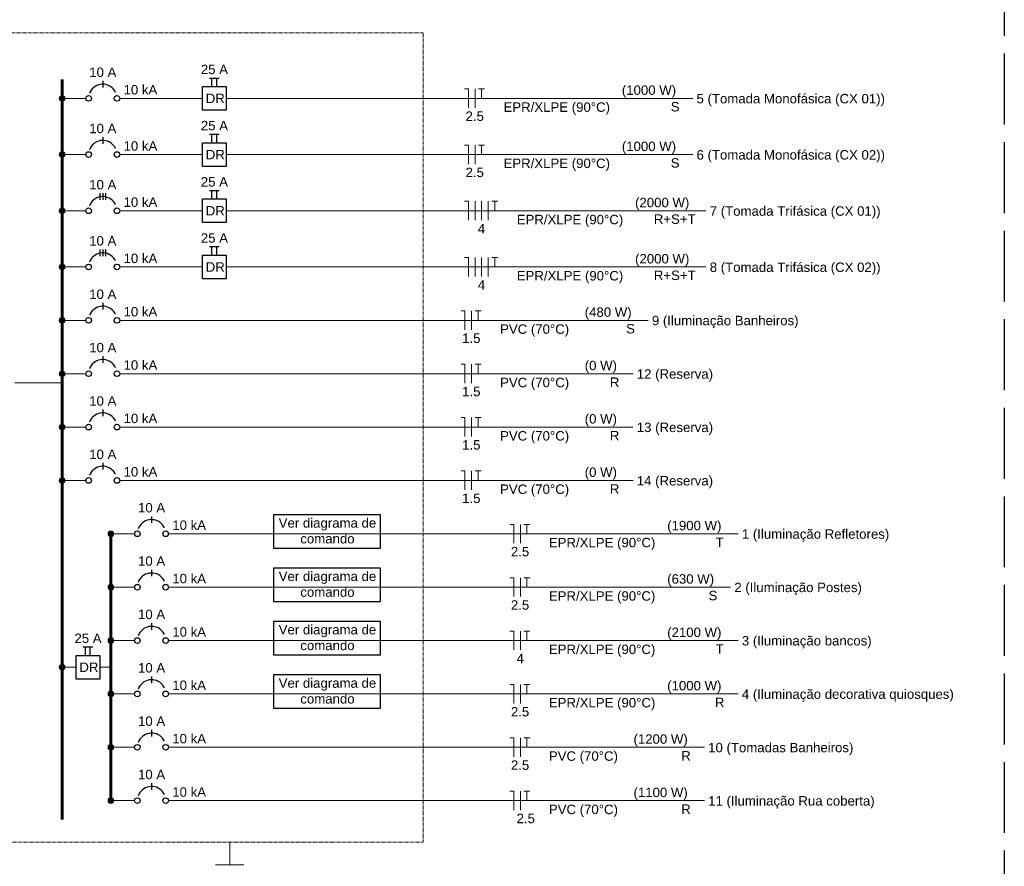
# Paper-space layout '009.DiagramasUnifilares.R00' of a CAD drawing. Header units: millimetres. Extents: x -8768 to 2147, y 15 to 4218.
# Tile 3 of 8: x 1287 to 1495, y 160 to 339. Entities that reach past the tile are written whole.
import ezdxf

# ---------------------------------------------------------------- set-up
doc = ezdxf.new("R2010")
doc.units = ezdxf.units.MM
doc.header["$LTSCALE"] = 0.5
doc.linetypes.add('ACAD_ISO02W100', pattern=[15, 12, -3])
doc.linetypes.add('JIS_02_1.2', pattern=[0.25, 0.125, -0.125])
for name, color, linetype, lineweight in [('DI-Barramento', 6, 'Continuous', 60), ('DI-Disjuntor', 1, 'Continuous', 25), ('DI-Fios', 7, 'Continuous', 15), ('DI-Linhas do diagrama', 7, 'Continuous', 15), ('DI-Pontilhado', 7, 'JIS_02_1.2', 9), ('DI-Textos do diagrama', 7, 'Continuous', 9)]:
    doc.layers.add(name, color=color, linetype=linetype, lineweight=lineweight)
doc.styles.add('arial', font='arial.ttf')
doc.styles.add('Calibri', font='arial.ttf')

psp = doc.layouts.new('009.DiagramasUnifilares.R00')

# ---------------------------------------------------------------- hatches: boundary and pattern name
at = {"layer": 'DI-Linhas do diagrama', "linetype": 'Continuous'}
for points in [[(1296.37, 322.24), (1296.36, 322.29), (1296.36, 322.34), (1296.35, 322.39), (1296.33, 322.44), (1296.31, 322.49), (1296.29, 322.54), (1296.26, 322.58), (1296.23, 322.62), (1296.19, 322.66), (1296.15, 322.7), (1296.11, 322.73), (1296.07, 322.76), (1296.02, 322.78), (1295.97, 322.8), (1295.92, 322.82), (1295.87, 322.83), (1295.82, 322.84), (1295.77, 322.84), (1295.71, 322.84), (1295.66, 322.83), (1295.61, 322.82), (1295.56, 322.8), (1295.51, 322.78), (1295.47, 322.76), (1295.42, 322.73), (1295.38, 322.7), (1295.34, 322.66), (1295.31, 322.62), (1295.28, 322.58), (1295.25, 322.54), (1295.22, 322.49), (1295.2, 322.44), (1295.19, 322.39), (1295.18, 322.34), (1295.17, 322.29), (1295.17, 322.24), (1295.17, 322.19), (1295.18, 322.13), (1295.19, 322.08), (1295.2, 322.03), (1295.22, 321.98), (1295.25, 321.94), (1295.28, 321.89), (1295.31, 321.85), (1295.34, 321.81), (1295.38, 321.78), (1295.42, 321.75), (1295.47, 321.72), (1295.51, 321.69), (1295.56, 321.67), (1295.61, 321.66), (1295.66, 321.65), (1295.71, 321.64), (1295.77, 321.64), (1295.82, 321.64), (1295.87, 321.65), (1295.92, 321.66), (1295.97, 321.67), (1296.02, 321.69), (1296.07, 321.72), (1296.11, 321.75), (1296.15, 321.78), (1296.19, 321.81), (1296.23, 321.85), (1296.26, 321.89), (1296.29, 321.94), (1296.31, 321.98), (1296.33, 322.03), (1296.35, 322.08), (1296.36, 322.13), (1296.36, 322.19)], [(1296.37, 310.34), (1296.36, 310.39), (1296.36, 310.44), (1296.35, 310.49), (1296.33, 310.54), (1296.31, 310.59), (1296.29, 310.64), (1296.26, 310.68), (1296.23, 310.72), (1296.19, 310.76), (1296.15, 310.8), (1296.11, 310.83), (1296.07, 310.86), (1296.02, 310.88), (1295.97, 310.9), (1295.92, 310.92), (1295.87, 310.93), (1295.82, 310.94), (1295.77, 310.94), (1295.71, 310.94), (1295.66, 310.93), (1295.61, 310.92), (1295.56, 310.9), (1295.51, 310.88), (1295.47, 310.86), (1295.42, 310.83), (1295.38, 310.8), (1295.34, 310.76), (1295.31, 310.72), (1295.28, 310.68), (1295.25, 310.64), (1295.22, 310.59), (1295.2, 310.54), (1295.19, 310.49), (1295.18, 310.44), (1295.17, 310.39), (1295.17, 310.34), (1295.17, 310.29), (1295.18, 310.23), (1295.19, 310.18), (1295.2, 310.13), (1295.22, 310.08), (1295.25, 310.04), (1295.28, 309.99), (1295.31, 309.95), (1295.34, 309.91), (1295.38, 309.88), (1295.42, 309.85), (1295.47, 309.82), (1295.51, 309.79), (1295.56, 309.77), (1295.61, 309.76), (1295.66, 309.75), (1295.71, 309.74), (1295.77, 309.74), (1295.82, 309.74), (1295.87, 309.75), (1295.92, 309.76), (1295.97, 309.77), (1296.02, 309.79), (1296.07, 309.82), (1296.11, 309.85), (1296.15, 309.88), (1296.19, 309.91), (1296.23, 309.95), (1296.26, 309.99), (1296.29, 310.04), (1296.31, 310.08), (1296.33, 310.13), (1296.35, 310.18), (1296.36, 310.23), (1296.36, 310.29)], [(1296.37, 298.44), (1296.36, 298.49), (1296.36, 298.54), (1296.35, 298.59), (1296.33, 298.64), (1296.31, 298.69), (1296.29, 298.74), (1296.26, 298.78), (1296.23, 298.82), (1296.19, 298.86), (1296.15, 298.9), (1296.11, 298.93), (1296.07, 298.96), (1296.02, 298.98), (1295.97, 299), (1295.92, 299.02), (1295.87, 299.03), (1295.82, 299.04), (1295.77, 299.04), (1295.71, 299.04), (1295.66, 299.03), (1295.61, 299.02), (1295.56, 299), (1295.51, 298.98), (1295.47, 298.96), (1295.42, 298.93), (1295.38, 298.9), (1295.34, 298.86), (1295.31, 298.82), (1295.28, 298.78), (1295.25, 298.74), (1295.22, 298.69), (1295.2, 298.64), (1295.19, 298.59), (1295.18, 298.54), (1295.17, 298.49), (1295.17, 298.44), (1295.17, 298.39), (1295.18, 298.33), (1295.19, 298.28), (1295.2, 298.23), (1295.22, 298.18), (1295.25, 298.14), (1295.28, 298.09), (1295.31, 298.05), (1295.34, 298.01), (1295.38, 297.98), (1295.42, 297.95), (1295.47, 297.92), (1295.51, 297.89), (1295.56, 297.87), (1295.61, 297.86), (1295.66, 297.85), (1295.71, 297.84), (1295.77, 297.84), (1295.82, 297.84), (1295.87, 297.85), (1295.92, 297.86), (1295.97, 297.87), (1296.02, 297.89), (1296.07, 297.92), (1296.11, 297.95), (1296.15, 297.98), (1296.19, 298.01), (1296.23, 298.05), (1296.26, 298.09), (1296.29, 298.14), (1296.31, 298.18), (1296.33, 298.23), (1296.35, 298.28), (1296.36, 298.33), (1296.36, 298.39)], [(1296.37, 286.54), (1296.36, 286.59), (1296.36, 286.64), (1296.35, 286.69), (1296.33, 286.74), (1296.31, 286.79), (1296.29, 286.84), (1296.26, 286.88), (1296.23, 286.92), (1296.19, 286.96), (1296.15, 287), (1296.11, 287.03), (1296.07, 287.06), (1296.02, 287.08), (1295.97, 287.1), (1295.92, 287.12), (1295.87, 287.13), (1295.82, 287.14), (1295.77, 287.14), (1295.71, 287.14), (1295.66, 287.13), (1295.61, 287.12), (1295.56, 287.1), (1295.51, 287.08), (1295.47, 287.06), (1295.42, 287.03), (1295.38, 287), (1295.34, 286.96), (1295.31, 286.92), (1295.28, 286.88), (1295.25, 286.84), (1295.22, 286.79), (1295.2, 286.74), (1295.19, 286.69), (1295.18, 286.64), (1295.17, 286.59), (1295.17, 286.54), (1295.17, 286.49), (1295.18, 286.43), (1295.19, 286.38), (1295.2, 286.33), (1295.22, 286.28), (1295.25, 286.24), (1295.28, 286.19), (1295.31, 286.15), (1295.34, 286.11), (1295.38, 286.08), (1295.42, 286.05), (1295.47, 286.02), (1295.51, 285.99), (1295.56, 285.97), (1295.61, 285.96), (1295.66, 285.95), (1295.71, 285.94), (1295.77, 285.94), (1295.82, 285.94), (1295.87, 285.95), (1295.92, 285.96), (1295.97, 285.97), (1296.02, 285.99), (1296.07, 286.02), (1296.11, 286.05), (1296.15, 286.08), (1296.19, 286.11), (1296.23, 286.15), (1296.26, 286.19), (1296.29, 286.24), (1296.31, 286.28), (1296.33, 286.33), (1296.35, 286.38), (1296.36, 286.43), (1296.36, 286.49)], [(1296.37, 275.24), (1296.36, 275.29), (1296.36, 275.34), (1296.35, 275.39), (1296.33, 275.44), (1296.31, 275.49), (1296.29, 275.54), (1296.26, 275.58), (1296.23, 275.62), (1296.19, 275.66), (1296.15, 275.7), (1296.11, 275.73), (1296.07, 275.76), (1296.02, 275.78), (1295.97, 275.8), (1295.92, 275.82), (1295.87, 275.83), (1295.82, 275.84), (1295.77, 275.84), (1295.71, 275.84), (1295.66, 275.83), (1295.61, 275.82), (1295.56, 275.8), (1295.51, 275.78), (1295.47, 275.76), (1295.42, 275.73), (1295.38, 275.7), (1295.34, 275.66), (1295.31, 275.62), (1295.28, 275.58), (1295.25, 275.54), (1295.22, 275.49), (1295.2, 275.44), (1295.19, 275.39), (1295.18, 275.34), (1295.17, 275.29), (1295.17, 275.24), (1295.17, 275.19), (1295.18, 275.13), (1295.19, 275.08), (1295.2, 275.03), (1295.22, 274.98), (1295.25, 274.94), (1295.28, 274.89), (1295.31, 274.85), (1295.34, 274.81), (1295.38, 274.78), (1295.42, 274.75), (1295.47, 274.72), (1295.51, 274.69), (1295.56, 274.67), (1295.61, 274.66), (1295.66, 274.65), (1295.71, 274.64), (1295.77, 274.64), (1295.82, 274.64), (1295.87, 274.65), (1295.92, 274.66), (1295.97, 274.67), (1296.02, 274.69), (1296.07, 274.72), (1296.11, 274.75), (1296.15, 274.78), (1296.19, 274.81), (1296.23, 274.85), (1296.26, 274.89), (1296.29, 274.94), (1296.31, 274.98), (1296.33, 275.03), (1296.35, 275.08), (1296.36, 275.13), (1296.36, 275.19)], [(1296.37, 263.94), (1296.36, 263.99), (1296.36, 264.04), (1296.35, 264.09), (1296.33, 264.14), (1296.31, 264.19), (1296.29, 264.24), (1296.26, 264.28), (1296.23, 264.32), (1296.19, 264.36), (1296.15, 264.4), (1296.11, 264.43), (1296.07, 264.46), (1296.02, 264.48), (1295.97, 264.5), (1295.92, 264.52), (1295.87, 264.53), (1295.82, 264.54), (1295.77, 264.54), (1295.71, 264.54), (1295.66, 264.53), (1295.61, 264.52), (1295.56, 264.5), (1295.51, 264.48), (1295.47, 264.46), (1295.42, 264.43), (1295.38, 264.4), (1295.34, 264.36), (1295.31, 264.32), (1295.28, 264.28), (1295.25, 264.24), (1295.22, 264.19), (1295.2, 264.14), (1295.19, 264.09), (1295.18, 264.04), (1295.17, 263.99), (1295.17, 263.94), (1295.17, 263.89), (1295.18, 263.83), (1295.19, 263.78), (1295.2, 263.73), (1295.22, 263.68), (1295.25, 263.64), (1295.28, 263.59), (1295.31, 263.55), (1295.34, 263.51), (1295.38, 263.48), (1295.42, 263.45), (1295.47, 263.42), (1295.51, 263.39), (1295.56, 263.37), (1295.61, 263.36), (1295.66, 263.35), (1295.71, 263.34), (1295.77, 263.34), (1295.82, 263.34), (1295.87, 263.35), (1295.92, 263.36), (1295.97, 263.37), (1296.02, 263.39), (1296.07, 263.42), (1296.11, 263.45), (1296.15, 263.48), (1296.19, 263.51), (1296.23, 263.55), (1296.26, 263.59), (1296.29, 263.64), (1296.31, 263.68), (1296.33, 263.73), (1296.35, 263.78), (1296.36, 263.83), (1296.36, 263.89)], [(1296.37, 252.64), (1296.36, 252.69), (1296.36, 252.74), (1296.35, 252.79), (1296.33, 252.84), (1296.31, 252.89), (1296.29, 252.94), (1296.26, 252.98), (1296.23, 253.02), (1296.19, 253.06), (1296.15, 253.1), (1296.11, 253.13), (1296.07, 253.16), (1296.02, 253.18), (1295.97, 253.2), (1295.92, 253.22), (1295.87, 253.23), (1295.82, 253.24), (1295.77, 253.24), (1295.71, 253.24), (1295.66, 253.23), (1295.61, 253.22), (1295.56, 253.2), (1295.51, 253.18), (1295.47, 253.16), (1295.42, 253.13), (1295.38, 253.1), (1295.34, 253.06), (1295.31, 253.02), (1295.28, 252.98), (1295.25, 252.94), (1295.22, 252.89), (1295.2, 252.84), (1295.19, 252.79), (1295.18, 252.74), (1295.17, 252.69), (1295.17, 252.64), (1295.17, 252.59), (1295.18, 252.53), (1295.19, 252.48), (1295.2, 252.43), (1295.22, 252.38), (1295.25, 252.34), (1295.28, 252.29), (1295.31, 252.25), (1295.34, 252.21), (1295.38, 252.18), (1295.42, 252.15), (1295.47, 252.12), (1295.51, 252.09), (1295.56, 252.07), (1295.61, 252.06), (1295.66, 252.05), (1295.71, 252.04), (1295.77, 252.04), (1295.82, 252.04), (1295.87, 252.05), (1295.92, 252.06), (1295.97, 252.07), (1296.02, 252.09), (1296.07, 252.12), (1296.11, 252.15), (1296.15, 252.18), (1296.19, 252.21), (1296.23, 252.25), (1296.26, 252.29), (1296.29, 252.34), (1296.31, 252.38), (1296.33, 252.43), (1296.35, 252.48), (1296.36, 252.53), (1296.36, 252.59)], [(1296.37, 241.34), (1296.36, 241.39), (1296.36, 241.44), (1296.35, 241.49), (1296.33, 241.54), (1296.31, 241.59), (1296.29, 241.64), (1296.26, 241.68), (1296.23, 241.72), (1296.19, 241.76), (1296.15, 241.8), (1296.11, 241.83), (1296.07, 241.86), (1296.02, 241.88), (1295.97, 241.9), (1295.92, 241.92), (1295.87, 241.93), (1295.82, 241.94), (1295.77, 241.94), (1295.71, 241.94), (1295.66, 241.93), (1295.61, 241.92), (1295.56, 241.9), (1295.51, 241.88), (1295.47, 241.86), (1295.42, 241.83), (1295.38, 241.8), (1295.34, 241.76), (1295.31, 241.72), (1295.28, 241.68), (1295.25, 241.64), (1295.22, 241.59), (1295.2, 241.54), (1295.19, 241.49), (1295.18, 241.44), (1295.17, 241.39), (1295.17, 241.34), (1295.17, 241.29), (1295.18, 241.23), (1295.19, 241.18), (1295.2, 241.13), (1295.22, 241.08), (1295.25, 241.04), (1295.28, 240.99), (1295.31, 240.95), (1295.34, 240.91), (1295.38, 240.88), (1295.42, 240.85), (1295.47, 240.82), (1295.51, 240.79), (1295.56, 240.77), (1295.61, 240.76), (1295.66, 240.75), (1295.71, 240.74), (1295.77, 240.74), (1295.82, 240.74), (1295.87, 240.75), (1295.92, 240.76), (1295.97, 240.77), (1296.02, 240.79), (1296.07, 240.82), (1296.11, 240.85), (1296.15, 240.88), (1296.19, 240.91), (1296.23, 240.95), (1296.26, 240.99), (1296.29, 241.04), (1296.31, 241.08), (1296.33, 241.13), (1296.35, 241.18), (1296.36, 241.23), (1296.36, 241.29)], [(1306.69, 230.04), (1306.69, 230.09), (1306.69, 230.14), (1306.67, 230.19), (1306.66, 230.24), (1306.64, 230.29), (1306.61, 230.34), (1306.59, 230.38), (1306.55, 230.42), (1306.52, 230.46), (1306.48, 230.5), (1306.44, 230.53), (1306.39, 230.56), (1306.35, 230.58), (1306.3, 230.6), (1306.25, 230.62), (1306.2, 230.63), (1306.15, 230.64), (1306.09, 230.64), (1306.04, 230.64), (1305.99, 230.63), (1305.94, 230.62), (1305.89, 230.6), (1305.84, 230.58), (1305.79, 230.56), (1305.75, 230.53), (1305.71, 230.5), (1305.67, 230.46), (1305.63, 230.42), (1305.6, 230.38), (1305.57, 230.34), (1305.55, 230.29), (1305.53, 230.24), (1305.51, 230.19), (1305.5, 230.14), (1305.5, 230.09), (1305.49, 230.04), (1305.5, 229.99), (1305.5, 229.93), (1305.51, 229.88), (1305.53, 229.83), (1305.55, 229.78), (1305.57, 229.74), (1305.6, 229.69), (1305.63, 229.65), (1305.67, 229.61), (1305.71, 229.58), (1305.75, 229.55), (1305.79, 229.52), (1305.84, 229.49), (1305.89, 229.47), (1305.94, 229.46), (1305.99, 229.45), (1306.04, 229.44), (1306.09, 229.44), (1306.15, 229.44), (1306.2, 229.45), (1306.25, 229.46), (1306.3, 229.47), (1306.35, 229.49), (1306.39, 229.52), (1306.44, 229.55), (1306.48, 229.58), (1306.52, 229.61), (1306.55, 229.65), (1306.59, 229.69), (1306.61, 229.74), (1306.64, 229.78), (1306.66, 229.83), (1306.67, 229.88), (1306.69, 229.93), (1306.69, 229.99)], [(1306.69, 218.74), (1306.69, 218.79), (1306.69, 218.84), (1306.67, 218.89), (1306.66, 218.94), (1306.64, 218.99), (1306.61, 219.04), (1306.59, 219.08), (1306.55, 219.12), (1306.52, 219.16), (1306.48, 219.2), (1306.44, 219.23), (1306.39, 219.26), (1306.35, 219.28), (1306.3, 219.3), (1306.25, 219.32), (1306.2, 219.33), (1306.15, 219.34), (1306.09, 219.34), (1306.04, 219.34), (1305.99, 219.33), (1305.94, 219.32), (1305.89, 219.3), (1305.84, 219.28), (1305.79, 219.26), (1305.75, 219.23), (1305.71, 219.2), (1305.67, 219.16), (1305.63, 219.12), (1305.6, 219.08), (1305.57, 219.04), (1305.55, 218.99), (1305.53, 218.94), (1305.51, 218.89), (1305.5, 218.84), (1305.5, 218.79), (1305.49, 218.74), (1305.5, 218.69), (1305.5, 218.63), (1305.51, 218.58), (1305.53, 218.53), (1305.55, 218.48), (1305.57, 218.44), (1305.6, 218.39), (1305.63, 218.35), (1305.67, 218.31), (1305.71, 218.28), (1305.75, 218.25), (1305.79, 218.22), (1305.84, 218.19), (1305.89, 218.17), (1305.94, 218.16), (1305.99, 218.15), (1306.04, 218.14), (1306.09, 218.14), (1306.15, 218.14), (1306.2, 218.15), (1306.25, 218.16), (1306.3, 218.17), (1306.35, 218.19), (1306.39, 218.22), (1306.44, 218.25), (1306.48, 218.28), (1306.52, 218.31), (1306.55, 218.35), (1306.59, 218.39), (1306.61, 218.44), (1306.64, 218.48), (1306.66, 218.53), (1306.67, 218.58), (1306.69, 218.63), (1306.69, 218.69)], [(1306.69, 207.44), (1306.69, 207.49), (1306.69, 207.54), (1306.67, 207.59), (1306.66, 207.64), (1306.64, 207.69), (1306.61, 207.74), (1306.59, 207.78), (1306.55, 207.82), (1306.52, 207.86), (1306.48, 207.9), (1306.44, 207.93), (1306.39, 207.96), (1306.35, 207.98), (1306.3, 208), (1306.25, 208.02), (1306.2, 208.03), (1306.15, 208.04), (1306.09, 208.04), (1306.04, 208.04), (1305.99, 208.03), (1305.94, 208.02), (1305.89, 208), (1305.84, 207.98), (1305.79, 207.96), (1305.75, 207.93), (1305.71, 207.9), (1305.67, 207.86), (1305.63, 207.82), (1305.6, 207.78), (1305.57, 207.74), (1305.55, 207.69), (1305.53, 207.64), (1305.51, 207.59), (1305.5, 207.54), (1305.5, 207.49), (1305.49, 207.44), (1305.5, 207.39), (1305.5, 207.33), (1305.51, 207.28), (1305.53, 207.23), (1305.55, 207.18), (1305.57, 207.14), (1305.6, 207.09), (1305.63, 207.05), (1305.67, 207.01), (1305.71, 206.98), (1305.75, 206.95), (1305.79, 206.92), (1305.84, 206.89), (1305.89, 206.87), (1305.94, 206.86), (1305.99, 206.85), (1306.04, 206.84), (1306.09, 206.84), (1306.15, 206.84), (1306.2, 206.85), (1306.25, 206.86), (1306.3, 206.87), (1306.35, 206.89), (1306.39, 206.92), (1306.44, 206.95), (1306.48, 206.98), (1306.52, 207.01), (1306.55, 207.05), (1306.59, 207.09), (1306.61, 207.14), (1306.64, 207.18), (1306.66, 207.23), (1306.67, 207.28), (1306.69, 207.33), (1306.69, 207.39)], [(1296.37, 201.79), (1296.36, 201.84), (1296.36, 201.89), (1296.35, 201.94), (1296.33, 201.99), (1296.31, 202.04), (1296.29, 202.09), (1296.26, 202.13), (1296.23, 202.17), (1296.19, 202.21), (1296.15, 202.25), (1296.11, 202.28), (1296.07, 202.31), (1296.02, 202.33), (1295.97, 202.35), (1295.92, 202.37), (1295.87, 202.38), (1295.82, 202.39), (1295.77, 202.39), (1295.71, 202.39), (1295.66, 202.38), (1295.61, 202.37), (1295.56, 202.35), (1295.51, 202.33), (1295.47, 202.31), (1295.42, 202.28), (1295.38, 202.25), (1295.34, 202.21), (1295.31, 202.17), (1295.28, 202.13), (1295.25, 202.09), (1295.22, 202.04), (1295.2, 201.99), (1295.19, 201.94), (1295.18, 201.89), (1295.17, 201.84), (1295.17, 201.79), (1295.17, 201.74), (1295.18, 201.68), (1295.19, 201.63), (1295.2, 201.58), (1295.22, 201.53), (1295.25, 201.49), (1295.28, 201.44), (1295.31, 201.4), (1295.34, 201.36), (1295.38, 201.33), (1295.42, 201.3), (1295.47, 201.27), (1295.51, 201.24), (1295.56, 201.22), (1295.61, 201.21), (1295.66, 201.2), (1295.71, 201.19), (1295.77, 201.19), (1295.82, 201.19), (1295.87, 201.2), (1295.92, 201.21), (1295.97, 201.22), (1296.02, 201.24), (1296.07, 201.27), (1296.11, 201.3), (1296.15, 201.33), (1296.19, 201.36), (1296.23, 201.4), (1296.26, 201.44), (1296.29, 201.49), (1296.31, 201.53), (1296.33, 201.58), (1296.35, 201.63), (1296.36, 201.68), (1296.36, 201.74)], [(1306.69, 196.14), (1306.69, 196.19), (1306.69, 196.24), (1306.67, 196.29), (1306.66, 196.34), (1306.64, 196.39), (1306.61, 196.44), (1306.59, 196.48), (1306.55, 196.52), (1306.52, 196.56), (1306.48, 196.6), (1306.44, 196.63), (1306.39, 196.66), (1306.35, 196.68), (1306.3, 196.7), (1306.25, 196.72), (1306.2, 196.73), (1306.15, 196.74), (1306.09, 196.74), (1306.04, 196.74), (1305.99, 196.73), (1305.94, 196.72), (1305.89, 196.7), (1305.84, 196.68), (1305.79, 196.66), (1305.75, 196.63), (1305.71, 196.6), (1305.67, 196.56), (1305.63, 196.52), (1305.6, 196.48), (1305.57, 196.44), (1305.55, 196.39), (1305.53, 196.34), (1305.51, 196.29), (1305.5, 196.24), (1305.5, 196.19), (1305.49, 196.14), (1305.5, 196.09), (1305.5, 196.03), (1305.51, 195.98), (1305.53, 195.93), (1305.55, 195.88), (1305.57, 195.84), (1305.6, 195.79), (1305.63, 195.75), (1305.67, 195.71), (1305.71, 195.68), (1305.75, 195.65), (1305.79, 195.62), (1305.84, 195.59), (1305.89, 195.57), (1305.94, 195.56), (1305.99, 195.55), (1306.04, 195.54), (1306.09, 195.54), (1306.15, 195.54), (1306.2, 195.55), (1306.25, 195.56), (1306.3, 195.57), (1306.35, 195.59), (1306.39, 195.62), (1306.44, 195.65), (1306.48, 195.68), (1306.52, 195.71), (1306.55, 195.75), (1306.59, 195.79), (1306.61, 195.84), (1306.64, 195.88), (1306.66, 195.93), (1306.67, 195.98), (1306.69, 196.03), (1306.69, 196.09)], [(1306.69, 184.84), (1306.69, 184.89), (1306.69, 184.94), (1306.67, 184.99), (1306.66, 185.04), (1306.64, 185.09), (1306.61, 185.14), (1306.59, 185.18), (1306.55, 185.22), (1306.52, 185.26), (1306.48, 185.3), (1306.44, 185.33), (1306.39, 185.36), (1306.35, 185.38), (1306.3, 185.4), (1306.25, 185.42), (1306.2, 185.43), (1306.15, 185.44), (1306.09, 185.44), (1306.04, 185.44), (1305.99, 185.43), (1305.94, 185.42), (1305.89, 185.4), (1305.84, 185.38), (1305.79, 185.36), (1305.75, 185.33), (1305.71, 185.3), (1305.67, 185.26), (1305.63, 185.22), (1305.6, 185.18), (1305.57, 185.14), (1305.55, 185.09), (1305.53, 185.04), (1305.51, 184.99), (1305.5, 184.94), (1305.5, 184.89), (1305.49, 184.84), (1305.5, 184.79), (1305.5, 184.73), (1305.51, 184.68), (1305.53, 184.63), (1305.55, 184.58), (1305.57, 184.54), (1305.6, 184.49), (1305.63, 184.45), (1305.67, 184.41), (1305.71, 184.38), (1305.75, 184.35), (1305.79, 184.32), (1305.84, 184.29), (1305.89, 184.27), (1305.94, 184.26), (1305.99, 184.25), (1306.04, 184.24), (1306.09, 184.24), (1306.15, 184.24), (1306.2, 184.25), (1306.25, 184.26), (1306.3, 184.27), (1306.35, 184.29), (1306.39, 184.32), (1306.44, 184.35), (1306.48, 184.38), (1306.52, 184.41), (1306.55, 184.45), (1306.59, 184.49), (1306.61, 184.54), (1306.64, 184.58), (1306.66, 184.63), (1306.67, 184.68), (1306.69, 184.73), (1306.69, 184.79)], [(1306.69, 173.54), (1306.69, 173.59), (1306.69, 173.64), (1306.67, 173.69), (1306.66, 173.74), (1306.64, 173.79), (1306.61, 173.84), (1306.59, 173.88), (1306.55, 173.92), (1306.52, 173.96), (1306.48, 174), (1306.44, 174.03), (1306.39, 174.06), (1306.35, 174.08), (1306.3, 174.1), (1306.25, 174.12), (1306.2, 174.13), (1306.15, 174.14), (1306.09, 174.14), (1306.04, 174.14), (1305.99, 174.13), (1305.94, 174.12), (1305.89, 174.1), (1305.84, 174.08), (1305.79, 174.06), (1305.75, 174.03), (1305.71, 174), (1305.67, 173.96), (1305.63, 173.92), (1305.6, 173.88), (1305.57, 173.84), (1305.55, 173.79), (1305.53, 173.74), (1305.51, 173.69), (1305.5, 173.64), (1305.5, 173.59), (1305.49, 173.54), (1305.5, 173.49), (1305.5, 173.43), (1305.51, 173.38), (1305.53, 173.33), (1305.55, 173.28), (1305.57, 173.24), (1305.6, 173.19), (1305.63, 173.15), (1305.67, 173.11), (1305.71, 173.08), (1305.75, 173.05), (1305.79, 173.02), (1305.84, 172.99), (1305.89, 172.97), (1305.94, 172.96), (1305.99, 172.95), (1306.04, 172.94), (1306.09, 172.94), (1306.15, 172.94), (1306.2, 172.95), (1306.25, 172.96), (1306.3, 172.97), (1306.35, 172.99), (1306.39, 173.02), (1306.44, 173.05), (1306.48, 173.08), (1306.52, 173.11), (1306.55, 173.15), (1306.59, 173.19), (1306.61, 173.24), (1306.64, 173.28), (1306.66, 173.33), (1306.67, 173.38), (1306.69, 173.43), (1306.69, 173.49)]]:
    psp.add_hatch(color=9, dxfattribs=at).paths.add_polyline_path(points)

# ---------------------------------------------------------------- linework, layer by layer
at = {"linetype": 'ACAD_ISO02W100', "ltscale": 2.5}
psp.add_line((1495.25, 425.46), (1495.25, 25.46), dxfattribs=at)
at = {"color": 1}
for points in [[(1340.62, 234.15), (1363.13, 234.14), (1363.13, 226.93), (1340.62, 226.94)], [(1340.62, 222.85), (1363.13, 222.84), (1363.13, 215.63), (1340.62, 215.64)], [(1340.62, 211.55), (1363.13, 211.54), (1363.13, 204.33), (1340.62, 204.34)], [(1340.62, 200.25), (1363.13, 200.24), (1363.13, 193.03), (1340.62, 193.04)]]:
    psp.add_lwpolyline(points, close=True, dxfattribs=at)
at = {"layer": 'DI-Barramento'}
for p, q in [((1295.77, 326.24), (1295.77, 169.54)), ((1306.09, 230.04), (1306.09, 173.54))]:
    psp.add_line(p, q, dxfattribs=at)
at = {"layer": 'DI-Disjuntor'}
for p, q in [((1304.37, 325.94), (1304.37, 324.54)), ((1326.99, 326.54), (1328.99, 326.54)), ((1327.49, 324.74), (1327.49, 326.54)), ((1328.49, 324.74), (1328.49, 326.54)), ((1304.37, 314.04), (1304.37, 312.64)), ((1326.99, 314.64), (1328.99, 314.64)), ((1327.49, 312.84), (1327.49, 314.64)), ((1328.49, 312.84), (1328.49, 314.64)), ((1326.99, 302.74), (1328.99, 302.74)), ((1327.49, 300.94), (1327.49, 302.74)), ((1328.49, 300.94), (1328.49, 302.74)), ((1303.77, 302.14), (1303.77, 300.74)), ((1304.37, 302.14), (1304.37, 300.74)), ((1304.97, 302.14), (1304.97, 300.74)), ((1303.77, 290.24), (1303.77, 288.84)), ((1304.37, 290.24), (1304.37, 288.84)), ((1304.97, 290.24), (1304.97, 288.84)), ((1326.99, 290.84), (1328.99, 290.84)), ((1327.49, 289.04), (1327.49, 290.84)), ((1328.49, 289.04), (1328.49, 290.84)), ((1304.37, 278.94), (1304.37, 277.54)), ((1304.37, 267.64), (1304.37, 266.24)), ((1304.37, 256.34), (1304.37, 254.94)), ((1304.37, 245.04), (1304.37, 243.64)), ((1314.69, 233.74), (1314.69, 232.34)), ((1314.69, 222.44), (1314.69, 221.04)), ((1314.69, 211.14), (1314.69, 209.74)), ((1300.23, 206.09), (1302.23, 206.09)), ((1300.73, 204.29), (1300.73, 206.09)), ((1301.73, 204.29), (1301.73, 206.09)), ((1314.69, 199.84), (1314.69, 198.44)), ((1314.69, 188.54), (1314.69, 187.14)), ((1314.69, 177.24), (1314.69, 175.84))]:
    psp.add_line(p, q, dxfattribs=at)
for points in [[(1307.09, 323.51), (1306.9, 323.85), (1306.66, 324.17), (1306.39, 324.45), (1306.09, 324.7), (1305.75, 324.9), (1305.39, 325.06), (1305.02, 325.17), (1304.63, 325.23), (1304.24, 325.24), (1303.85, 325.19), (1303.46, 325.1), (1303.1, 324.96), (1302.75, 324.77), (1302.44, 324.54), (1302.15, 324.26), (1301.91, 323.96), (1301.71, 323.62), (1301.55, 323.26)], [(1325.49, 324.74), (1330.49, 324.74), (1330.49, 319.74), (1325.49, 319.74), (1325.49, 324.74)], [(1307.09, 311.61), (1306.9, 311.95), (1306.66, 312.27), (1306.39, 312.55), (1306.09, 312.8), (1305.75, 313), (1305.39, 313.16), (1305.02, 313.27), (1304.63, 313.33), (1304.24, 313.34), (1303.85, 313.29), (1303.46, 313.2), (1303.1, 313.06), (1302.75, 312.87), (1302.44, 312.64), (1302.15, 312.36), (1301.91, 312.06), (1301.71, 311.72), (1301.55, 311.36)], [(1325.49, 312.84), (1330.49, 312.84), (1330.49, 307.84), (1325.49, 307.84), (1325.49, 312.84)], [(1307.09, 299.71), (1306.9, 300.05), (1306.66, 300.37), (1306.39, 300.65), (1306.09, 300.9), (1305.75, 301.1), (1305.39, 301.26), (1305.02, 301.37), (1304.63, 301.43), (1304.24, 301.44), (1303.85, 301.39), (1303.46, 301.3), (1303.1, 301.16), (1302.75, 300.97), (1302.44, 300.74), (1302.15, 300.46), (1301.91, 300.16), (1301.71, 299.82), (1301.55, 299.46)], [(1325.49, 300.94), (1330.49, 300.94), (1330.49, 295.94), (1325.49, 295.94), (1325.49, 300.94)], [(1307.09, 287.81), (1306.9, 288.15), (1306.66, 288.47), (1306.39, 288.75), (1306.09, 289), (1305.75, 289.2), (1305.39, 289.36), (1305.02, 289.47), (1304.63, 289.53), (1304.24, 289.54), (1303.85, 289.49), (1303.46, 289.4), (1303.1, 289.26), (1302.75, 289.07), (1302.44, 288.84), (1302.15, 288.56), (1301.91, 288.26), (1301.71, 287.92), (1301.55, 287.56)], [(1325.49, 289.04), (1330.49, 289.04), (1330.49, 284.04), (1325.49, 284.04), (1325.49, 289.04)], [(1307.09, 276.51), (1306.9, 276.85), (1306.66, 277.17), (1306.39, 277.45), (1306.09, 277.7), (1305.75, 277.9), (1305.39, 278.06), (1305.02, 278.17), (1304.63, 278.23), (1304.24, 278.24), (1303.85, 278.19), (1303.46, 278.1), (1303.1, 277.96), (1302.75, 277.77), (1302.44, 277.54), (1302.15, 277.26), (1301.91, 276.96), (1301.71, 276.62), (1301.55, 276.26)], [(1307.09, 265.21), (1306.9, 265.55), (1306.66, 265.87), (1306.39, 266.15), (1306.09, 266.4), (1305.75, 266.6), (1305.39, 266.76), (1305.02, 266.87), (1304.63, 266.93), (1304.24, 266.94), (1303.85, 266.89), (1303.46, 266.8), (1303.1, 266.66), (1302.75, 266.47), (1302.44, 266.24), (1302.15, 265.96), (1301.91, 265.66), (1301.71, 265.32), (1301.55, 264.96)], [(1307.09, 253.91), (1306.9, 254.25), (1306.66, 254.57), (1306.39, 254.85), (1306.09, 255.1), (1305.75, 255.3), (1305.39, 255.46), (1305.02, 255.57), (1304.63, 255.63), (1304.24, 255.64), (1303.85, 255.59), (1303.46, 255.5), (1303.1, 255.36), (1302.75, 255.17), (1302.44, 254.94), (1302.15, 254.66), (1301.91, 254.36), (1301.71, 254.02), (1301.55, 253.66)], [(1307.09, 242.61), (1306.9, 242.95), (1306.66, 243.27), (1306.39, 243.55), (1306.09, 243.8), (1305.75, 244), (1305.39, 244.16), (1305.02, 244.27), (1304.63, 244.33), (1304.24, 244.34), (1303.85, 244.29), (1303.46, 244.2), (1303.1, 244.06), (1302.75, 243.87), (1302.44, 243.64), (1302.15, 243.36), (1301.91, 243.06), (1301.71, 242.72), (1301.55, 242.36)], [(1317.41, 231.31), (1317.22, 231.65), (1316.99, 231.97), (1316.72, 232.25), (1316.42, 232.5), (1316.08, 232.7), (1315.72, 232.86), (1315.34, 232.97), (1314.96, 233.03), (1314.56, 233.04), (1314.17, 232.99), (1313.79, 232.9), (1313.43, 232.76), (1313.08, 232.57), (1312.77, 232.34), (1312.48, 232.06), (1312.24, 231.76), (1312.03, 231.42), (1311.88, 231.06)], [(1317.41, 220.01), (1317.22, 220.35), (1316.99, 220.67), (1316.72, 220.95), (1316.42, 221.2), (1316.08, 221.4), (1315.72, 221.56), (1315.34, 221.67), (1314.96, 221.73), (1314.56, 221.74), (1314.17, 221.69), (1313.79, 221.6), (1313.43, 221.46), (1313.08, 221.27), (1312.77, 221.04), (1312.48, 220.76), (1312.24, 220.46), (1312.03, 220.12), (1311.88, 219.76)], [(1317.41, 208.71), (1317.22, 209.05), (1316.99, 209.37), (1316.72, 209.65), (1316.42, 209.9), (1316.08, 210.1), (1315.72, 210.26), (1315.34, 210.37), (1314.96, 210.43), (1314.56, 210.44), (1314.17, 210.39), (1313.79, 210.3), (1313.43, 210.16), (1313.08, 209.97), (1312.77, 209.74), (1312.48, 209.46), (1312.24, 209.16), (1312.03, 208.82), (1311.88, 208.46)], [(1298.73, 204.29), (1303.73, 204.29), (1303.73, 199.29), (1298.73, 199.29), (1298.73, 204.29)], [(1317.41, 197.41), (1317.22, 197.75), (1316.99, 198.07), (1316.72, 198.35), (1316.42, 198.6), (1316.08, 198.8), (1315.72, 198.96), (1315.34, 199.07), (1314.96, 199.13), (1314.56, 199.14), (1314.17, 199.09), (1313.79, 199), (1313.43, 198.86), (1313.08, 198.67), (1312.77, 198.44), (1312.48, 198.16), (1312.24, 197.86), (1312.03, 197.52), (1311.88, 197.16)], [(1317.41, 186.11), (1317.22, 186.45), (1316.99, 186.77), (1316.72, 187.05), (1316.42, 187.3), (1316.08, 187.5), (1315.72, 187.66), (1315.34, 187.77), (1314.96, 187.83), (1314.56, 187.84), (1314.17, 187.79), (1313.79, 187.7), (1313.43, 187.56), (1313.08, 187.37), (1312.77, 187.14), (1312.48, 186.86), (1312.24, 186.56), (1312.03, 186.22), (1311.88, 185.86)], [(1317.41, 174.81), (1317.22, 175.15), (1316.99, 175.47), (1316.72, 175.75), (1316.42, 176), (1316.08, 176.2), (1315.72, 176.36), (1315.34, 176.47), (1314.96, 176.53), (1314.56, 176.54), (1314.17, 176.49), (1313.79, 176.4), (1313.43, 176.26), (1313.08, 176.07), (1312.77, 175.84), (1312.48, 175.56), (1312.24, 175.26), (1312.03, 174.92), (1311.88, 174.56)]]:
    psp.add_lwpolyline(points, dxfattribs=at)
for centre in [(1301.37, 322.24), (1307.37, 322.24), (1301.37, 310.34), (1307.37, 310.34), (1301.37, 298.44), (1307.37, 298.44), (1301.37, 286.54), (1307.37, 286.54), (1301.37, 275.24), (1307.37, 275.24), (1301.37, 263.94), (1307.37, 263.94), (1301.37, 252.64), (1307.37, 252.64), (1301.37, 241.34), (1307.37, 241.34), (1311.69, 230.04), (1317.69, 230.04), (1311.69, 218.74), (1317.69, 218.74), (1311.69, 207.44), (1317.69, 207.44), (1311.69, 196.14), (1317.69, 196.14), (1311.69, 184.84), (1317.69, 184.84), (1311.69, 173.54), (1317.69, 173.54)]:
    psp.add_circle(centre, 0.6, dxfattribs=at)
at = {"layer": 'DI-Fios'}
for p, q in [((1381.78, 324.24), (1380.98, 324.24)), ((1381.78, 324.24), (1381.78, 320.24)), ((1383.18, 324.24), (1383.18, 320.24)), ((1383.94, 324.24), (1385.22, 324.24)), ((1384.58, 322.24), (1384.58, 324.24)), ((1381.78, 312.34), (1380.98, 312.34)), ((1381.78, 312.34), (1381.78, 308.34)), ((1383.18, 312.34), (1383.18, 308.34)), ((1383.94, 312.34), (1385.22, 312.34)), ((1384.58, 310.34), (1384.58, 312.34)), ((1381.78, 300.44), (1380.98, 300.44)), ((1381.78, 300.44), (1381.78, 296.44)), ((1383.18, 300.44), (1383.18, 296.44)), ((1384.58, 300.44), (1384.58, 296.44)), ((1385.98, 300.44), (1385.98, 296.44)), ((1386.74, 300.44), (1388.02, 300.44)), ((1387.38, 298.44), (1387.38, 300.44)), ((1381.78, 288.54), (1380.98, 288.54)), ((1381.78, 288.54), (1381.78, 284.54)), ((1383.18, 288.54), (1383.18, 284.54)), ((1384.58, 288.54), (1384.58, 284.54)), ((1385.98, 288.54), (1385.98, 284.54)), ((1386.74, 288.54), (1388.02, 288.54)), ((1387.38, 286.54), (1387.38, 288.54)), ((1381.05, 277.24), (1380.25, 277.24)), ((1381.05, 277.24), (1381.05, 273.24)), ((1382.45, 277.24), (1382.45, 273.24)), ((1383.21, 277.24), (1384.49, 277.24)), ((1383.85, 275.24), (1383.85, 277.24)), ((1381.05, 265.94), (1380.25, 265.94)), ((1381.05, 265.94), (1381.05, 261.94)), ((1382.45, 265.94), (1382.45, 261.94)), ((1383.21, 265.94), (1384.49, 265.94)), ((1383.85, 263.94), (1383.85, 265.94)), ((1381.05, 254.64), (1380.25, 254.64)), ((1381.05, 254.64), (1381.05, 250.64)), ((1382.45, 254.64), (1382.45, 250.64)), ((1383.21, 254.64), (1384.49, 254.64)), ((1383.85, 252.64), (1383.85, 254.64)), ((1381.05, 243.34), (1380.25, 243.34)), ((1381.05, 243.34), (1381.05, 239.34)), ((1382.45, 243.34), (1382.45, 239.34)), ((1383.21, 243.34), (1384.49, 243.34)), ((1383.85, 241.34), (1383.85, 243.34)), ((1391.38, 232.04), (1390.58, 232.04)), ((1391.38, 232.04), (1391.38, 228.04)), ((1392.78, 232.04), (1392.78, 228.04)), ((1393.54, 232.04), (1394.82, 232.04)), ((1394.18, 230.04), (1394.18, 232.04)), ((1391.38, 220.74), (1390.58, 220.74)), ((1391.38, 220.74), (1391.38, 216.74)), ((1392.78, 220.74), (1392.78, 216.74)), ((1393.54, 220.74), (1394.82, 220.74)), ((1394.18, 218.74), (1394.18, 220.74)), ((1391.38, 209.44), (1390.58, 209.44)), ((1391.38, 209.44), (1391.38, 205.44)), ((1392.78, 209.44), (1392.78, 205.44)), ((1393.54, 209.44), (1394.82, 209.44)), ((1394.18, 207.44), (1394.18, 209.44)), ((1391.38, 198.14), (1390.58, 198.14)), ((1391.38, 198.14), (1391.38, 194.14)), ((1392.78, 198.14), (1392.78, 194.14)), ((1393.54, 198.14), (1394.82, 198.14)), ((1394.18, 196.14), (1394.18, 198.14)), ((1391.38, 186.84), (1390.58, 186.84)), ((1391.38, 186.84), (1391.38, 182.84)), ((1392.78, 186.84), (1392.78, 182.84)), ((1393.54, 186.84), (1394.82, 186.84)), ((1394.18, 184.84), (1394.18, 186.84)), ((1391.38, 175.54), (1390.58, 175.54)), ((1391.38, 175.54), (1391.38, 171.54)), ((1392.78, 175.54), (1392.78, 171.54)), ((1393.54, 175.54), (1394.82, 175.54)), ((1394.18, 173.54), (1394.18, 175.54))]:
    psp.add_line(p, q, dxfattribs=at)
at = {"layer": 'DI-Linhas do diagrama'}
for p, q in [((1296.37, 322.24), (1300.77, 322.24)), ((1307.97, 322.24), (1325.49, 322.24)), ((1330.49, 322.24), (1381.78, 322.24)), ((1381.78, 322.24), (1384.58, 322.24)), ((1384.58, 322.24), (1399.74, 322.24)), ((1399.74, 322.24), (1414.27, 322.24)), ((1414.27, 322.24), (1426.08, 322.24)), ((1426.08, 322.24), (1429.28, 322.24)), ((1296.37, 310.34), (1300.77, 310.34)), ((1307.97, 310.34), (1325.49, 310.34)), ((1330.49, 310.34), (1381.78, 310.34)), ((1381.78, 310.34), (1384.58, 310.34)), ((1384.58, 310.34), (1399.74, 310.34)), ((1399.74, 310.34), (1414.27, 310.34)), ((1414.27, 310.34), (1426.08, 310.34)), ((1426.08, 310.34), (1429.28, 310.34)), ((1296.37, 298.44), (1300.77, 298.44)), ((1307.97, 298.44), (1325.49, 298.44)), ((1330.49, 298.44), (1381.78, 298.44)), ((1381.78, 298.44), (1387.38, 298.44)), ((1387.38, 298.44), (1402.54, 298.44)), ((1402.54, 298.44), (1417.07, 298.44)), ((1417.07, 298.44), (1428.88, 298.44)), ((1428.88, 298.44), (1432.08, 298.44)), ((1296.37, 286.54), (1300.77, 286.54)), ((1307.97, 286.54), (1325.49, 286.54)), ((1330.49, 286.54), (1381.78, 286.54)), ((1381.78, 286.54), (1387.38, 286.54)), ((1387.38, 286.54), (1402.54, 286.54)), ((1402.54, 286.54), (1417.07, 286.54)), ((1417.07, 286.54), (1428.88, 286.54)), ((1428.88, 286.54), (1432.08, 286.54)), ((1296.37, 275.24), (1300.77, 275.24)), ((1307.97, 275.24), (1325.13, 275.24)), ((1325.13, 275.24), (1330.13, 275.24)), ((1330.13, 275.24), (1381.05, 275.24)), ((1381.05, 275.24), (1383.85, 275.24)), ((1383.85, 275.24), (1395.45, 275.24)), ((1395.45, 275.24), (1406.41, 275.24)), ((1406.41, 275.24), (1416.63, 275.24)), ((1416.63, 275.24), (1419.83, 275.24)), ((1296.37, 263.94), (1300.77, 263.94)), ((1307.97, 263.94), (1325.13, 263.94)), ((1325.13, 263.94), (1330.13, 263.94)), ((1330.13, 263.94), (1381.05, 263.94)), ((1381.05, 263.94), (1383.85, 263.94)), ((1383.85, 263.94), (1395.45, 263.94)), ((1395.45, 263.94), (1406.41, 263.94)), ((1406.41, 263.94), (1413.44, 263.94)), ((1413.44, 263.94), (1416.64, 263.94)), ((1285.77, 262.01), (1290.77, 262.01)), ((1290.77, 262.01), (1295.77, 262.01)), ((1296.37, 252.64), (1300.77, 252.64)), ((1307.97, 252.64), (1325.13, 252.64)), ((1325.13, 252.64), (1330.13, 252.64)), ((1330.13, 252.64), (1381.05, 252.64)), ((1381.05, 252.64), (1383.85, 252.64)), ((1383.85, 252.64), (1395.45, 252.64)), ((1395.45, 252.64), (1406.41, 252.64)), ((1406.41, 252.64), (1413.44, 252.64)), ((1413.44, 252.64), (1416.64, 252.64)), ((1296.37, 241.34), (1300.77, 241.34)), ((1307.97, 241.34), (1325.13, 241.34)), ((1325.13, 241.34), (1330.13, 241.34)), ((1330.13, 241.34), (1381.05, 241.34)), ((1381.05, 241.34), (1383.85, 241.34)), ((1383.85, 241.34), (1395.45, 241.34)), ((1395.45, 241.34), (1406.41, 241.34)), ((1406.41, 241.34), (1413.44, 241.34)), ((1413.44, 241.34), (1416.64, 241.34)), ((1306.69, 230.04), (1311.09, 230.04)), ((1318.29, 230.04), (1391.38, 230.04)), ((1340.69, 230.04), (1345.69, 230.04)), ((1351.34, 230.04), (1356.34, 230.04)), ((1376.38, 230.04), (1381.38, 230.04)), ((1381.38, 230.04), (1391.38, 230.04)), ((1391.38, 230.04), (1394.18, 230.04)), ((1394.18, 230.04), (1409.34, 230.04)), ((1409.34, 230.04), (1423.87, 230.04)), ((1423.87, 230.04), (1435.68, 230.04)), ((1435.68, 230.04), (1438.88, 230.04)), ((1306.69, 218.74), (1311.09, 218.74)), ((1318.29, 218.74), (1391.38, 218.74)), ((1340.69, 218.74), (1345.69, 218.74)), ((1351.34, 218.74), (1356.34, 218.74)), ((1376.38, 218.74), (1381.38, 218.74)), ((1381.38, 218.74), (1391.38, 218.74)), ((1391.38, 218.74), (1394.18, 218.74)), ((1394.18, 218.74), (1409.34, 218.74)), ((1409.34, 218.74), (1423.87, 218.74)), ((1423.87, 218.74), (1434.08, 218.74)), ((1434.08, 218.74), (1437.28, 218.74)), ((1306.69, 207.44), (1311.09, 207.44)), ((1318.29, 207.44), (1391.38, 207.44)), ((1340.69, 207.44), (1345.69, 207.44)), ((1351.34, 207.44), (1356.34, 207.44)), ((1376.38, 207.44), (1381.38, 207.44)), ((1381.38, 207.44), (1391.38, 207.44)), ((1391.38, 207.44), (1394.18, 207.44)), ((1394.18, 207.44), (1409.34, 207.44)), ((1409.34, 207.44), (1423.87, 207.44)), ((1423.87, 207.44), (1435.68, 207.44)), ((1435.68, 207.44), (1438.88, 207.44)), ((1296.37, 201.79), (1298.73, 201.79)), ((1303.73, 201.79), (1306.09, 201.79)), ((1306.69, 196.14), (1311.09, 196.14)), ((1318.29, 196.14), (1391.38, 196.14)), ((1340.69, 196.14), (1345.69, 196.14)), ((1351.34, 196.14), (1356.34, 196.14)), ((1376.38, 196.14), (1381.38, 196.14)), ((1381.38, 196.14), (1391.38, 196.14)), ((1391.38, 196.14), (1394.18, 196.14)), ((1394.18, 196.14), (1409.34, 196.14)), ((1409.34, 196.14), (1423.87, 196.14)), ((1423.87, 196.14), (1435.68, 196.14)), ((1435.68, 196.14), (1438.88, 196.14)), ((1306.69, 184.84), (1311.09, 184.84)), ((1318.29, 184.84), (1391.38, 184.84)), ((1376.38, 184.84), (1381.38, 184.84)), ((1381.38, 184.84), (1391.38, 184.84)), ((1391.38, 184.84), (1394.18, 184.84)), ((1394.18, 184.84), (1405.78, 184.84)), ((1405.78, 184.84), (1416.74, 184.84)), ((1416.74, 184.84), (1428.55, 184.84)), ((1428.55, 184.84), (1431.75, 184.84)), ((1306.69, 173.54), (1311.09, 173.54)), ((1318.29, 173.54), (1391.38, 173.54)), ((1376.38, 173.54), (1381.38, 173.54)), ((1381.38, 173.54), (1391.38, 173.54)), ((1391.38, 173.54), (1394.18, 173.54)), ((1394.18, 173.54), (1405.78, 173.54)), ((1405.78, 173.54), (1416.74, 173.54)), ((1416.74, 173.54), (1428.55, 173.54)), ((1428.55, 173.54), (1431.75, 173.54))]:
    psp.add_line(p, q, dxfattribs=at)
for centre in [(1295.77, 322.24), (1295.77, 322.24), (1295.77, 310.34), (1295.77, 310.34), (1295.77, 298.44), (1295.77, 298.44), (1295.77, 286.54), (1295.77, 286.54), (1295.77, 275.24), (1295.77, 275.24), (1295.77, 263.94), (1295.77, 263.94), (1295.77, 252.64), (1295.77, 252.64), (1295.77, 241.34), (1295.77, 241.34), (1306.09, 230.04), (1306.09, 230.04), (1306.09, 218.74), (1306.09, 218.74), (1306.09, 207.44), (1306.09, 207.44), (1295.77, 201.79), (1295.77, 201.79), (1306.09, 196.14), (1306.09, 196.14), (1306.09, 184.84), (1306.09, 184.84), (1306.09, 173.54), (1306.09, 173.54)]:
    psp.add_circle(centre, 0.6, dxfattribs=at)
at = {"layer": 'DI-Pontilhado'}
psp.add_lwpolyline([(1265.01, 336.14), (1372.19, 336.14), (1372.19, 164.74), (1265.01, 164.74), (1265.01, 336.14)], dxfattribs=at)
at = {"layer": 'DI-Textos do diagrama'}
for p, q in [((1331.25, 164.74), (1331.25, 159.94)), ((1328.25, 159.94), (1334.25, 159.94))]:
    psp.add_line(p, q, dxfattribs=at)

# ---------------------------------------------------------------- texts
at = {"char_height": 2, "attachment_point": 1, "style": 'arial'}
for insert in [(1338.88, 233.34), (1338.88, 222.04), (1338.88, 210.74), (1338.88, 199.44)]:
    psp.add_mtext_dynamic_manual_height_columns('\\pxqc;Ver diagrama de comando', width=26.1203, gutter_width=8.4, heights=[0], dxfattribs=dict(at, insert=insert))
at = {"layer": 'DI-Disjuntor', "char_height": 2, "width": 7.2977, "attachment_point": 7, "line_spacing_factor": 0.6, "style": 'Calibri'}
for insert in [(1326.17, 321.24), (1326.17, 309.34), (1326.17, 297.44), (1326.17, 285.54), (1299.41, 200.79)]:
    psp.add_mtext('DR', dxfattribs=dict(at, insert=insert))
at = {"layer": 'DI-Textos do diagrama', "char_height": 2, "attachment_point": 7, "line_spacing_factor": 0.6, "style": 'Calibri'}
for s, insert, width in [('10 A', (1301.5, 326.74), 11.4554), ('25 A', (1325.13, 327.34), 11.4554), ('10 kA', (1308.77, 323.04), 14.3211), ('(1000 W)', (1414.27, 322.38), 23.6244), ('5 (Tomada Monofásica (CX 01))', (1430.08, 320.58), 80.2216), ('EPR/XLPE (90%%dC)', (1389.22, 318.78), 42.0958), ('S', (1424.63, 319.44), 2.8958), ('2.5', (1381.18, 317.44), 7.9775), ('10 A', (1301.5, 314.84), 11.4554), ('25 A', (1325.13, 315.44), 11.4554), ('10 kA', (1308.77, 311.14), 14.3211), ('(1000 W)', (1414.27, 310.48), 23.6244), ('6 (Tomada Monofásica (CX 02))', (1430.08, 308.68), 80.2216), ('EPR/XLPE (90%%dC)', (1389.22, 306.88), 42.0958), ('S', (1424.63, 307.54), 2.8958), ('2.5', (1381.18, 305.54), 7.9775), ('10 A', (1301.5, 302.94), 11.4554), ('25 A', (1325.13, 303.54), 11.4554), ('10 kA', (1308.77, 299.24), 14.3211), ('(2000 W)', (1417.07, 298.58), 23.6244), ('R+S+T', (1421.04, 295.64), 15.6695), ('7 (Tomada Trifásica (CX 01))', (1432.88, 296.78), 71.5869), ('4', (1383.78, 293.64), 3.1925), ('EPR/XLPE (90%%dC)', (1392.02, 294.98), 42.0958), ('25 A', (1325.13, 291.64), 11.4554), ('10 A', (1301.5, 291.04), 11.4554), ('10 kA', (1308.77, 287.34), 14.3211), ('(2000 W)', (1417.07, 286.68), 23.6244), ('8 (Tomada Trifásica (CX 02))', (1432.88, 284.88), 71.5869), ('EPR/XLPE (90%%dC)', (1392.02, 283.08), 42.0958), ('R+S+T', (1421.04, 283.74), 15.6695), ('4', (1383.78, 281.74), 3.1925), ('10 A', (1301.5, 279.74), 11.4554), ('10 kA', (1308.77, 276.04), 14.3211), ('(480 W)', (1406.41, 275.38), 20.4319), ('9 (Iluminação Banheiros)', (1420.63, 273.58), 63.6732), ('PVC (70%%dC)', (1388.49, 271.78), 27.8498), ('S', (1415.18, 272.44), 2.8958), ('10 A', (1301.5, 268.44), 11.4554), ('1.5', (1380.46, 270.44), 7.9775), ('10 kA', (1308.77, 264.74), 14.3211), ('(0 W)', (1406.41, 264.08), 14.0469), ('12 (Reserva)', (1417.44, 262.28), 31.8535), ('PVC (70%%dC)', (1388.49, 260.48), 27.8498), ('R', (1411.73, 261.14), 3.4216), ('1.5', (1380.46, 259.14), 7.9775), ('10 A', (1301.5, 257.14), 11.4554), ('10 kA', (1308.77, 253.44), 14.3211), ('(0 W)', (1406.41, 252.78), 14.0469), ('R', (1411.73, 249.84), 3.4216), ('13 (Reserva)', (1417.44, 250.98), 31.8535), ('1.5', (1380.46, 247.84), 7.9775), ('PVC (70%%dC)', (1388.49, 249.18), 27.8498), ('10 A', (1301.5, 245.84), 11.4554), ('10 kA', (1308.77, 242.14), 14.3211), ('(0 W)', (1406.41, 241.48), 14.0469), ('14 (Reserva)', (1417.44, 239.68), 31.8535), ('PVC (70%%dC)', (1388.49, 237.88), 27.8498), ('R', (1411.73, 238.54), 3.4216), ('1.5', (1380.46, 236.54), 7.9775), ('10 A', (1311.83, 234.54), 11.4554), ('10 kA', (1319.09, 230.84), 14.3211), ('(1900 W)', (1423.87, 230.18), 23.6244), ('EPR/XLPE (90%%dC)', (1398.82, 226.58), 42.0958), ('T', (1434.14, 227.24), 3.0723), ('1 (Iluminação Refletores)', (1439.68, 228.38), 64.3268), ('2.5', (1390.78, 225.24), 7.9775), ('10 A', (1311.83, 223.24), 11.4554), ('10 kA', (1319.09, 219.54), 14.3211), ('(630 W)', (1423.87, 218.88), 20.4319), ('2 (Iluminação Postes)', (1438.08, 217.08), 54.7869), ('EPR/XLPE (90%%dC)', (1398.82, 215.28), 42.0958), ('S', (1432.63, 215.94), 2.8958), ('2.5', (1390.78, 213.94), 7.9775), ('10 A', (1311.83, 211.94), 11.4554), ('10 kA', (1319.09, 208.24), 14.3211), ('25 A', (1298.37, 206.89), 11.4554), ('(2100 W)', (1423.87, 207.58), 23.6244), ('3 (Iluminação bancos)', (1439.68, 205.78), 56.1315), ('EPR/XLPE (90%%dC)', (1398.82, 203.98), 42.0958), ('T', (1434.14, 204.64), 3.0723), ('4', (1391.98, 202.64), 3.1925), ('10 A', (1311.83, 200.64), 11.4554), ('10 kA', (1319.09, 196.94), 14.3211), ('(1000 W)', (1423.87, 196.28), 23.6244), ('4 (Iluminação decorativa quiosques)', (1439.68, 194.48), 92.6197), ('2.5', (1390.78, 191.34), 7.9775), ('EPR/XLPE (90%%dC)', (1398.82, 192.68), 42.0958), ('R', (1433.97, 193.34), 3.4216), ('10 A', (1311.83, 189.34), 11.4554), ('10 kA', (1319.09, 185.64), 14.3211), ('(1200 W)', (1416.74, 184.98), 23.6244), ('10 (Tomadas Banheiros)', (1432.55, 183.18), 61.9418), ('PVC (70%%dC)', (1398.82, 181.38), 27.8498), ('R', (1426.84, 182.04), 3.4216), ('2.5', (1390.78, 180.04), 7.9775), ('10 A', (1311.83, 178.04), 11.4554), ('10 kA', (1319.09, 174.34), 14.3211), ('(1100 W)', (1416.74, 173.68), 23.6244), ('R', (1426.84, 170.74), 3.4216), ('11 (Iluminação Rua coberta)', (1432.55, 171.88), 72.169), ('2.5', (1391.98, 168.74), 3.1925), ('PVC (70%%dC)', (1398.82, 170.08), 27.8498)]:
    psp.add_mtext(s, dxfattribs=dict(at, insert=insert, width=width))

doc.saveas('drawing.dxf')
